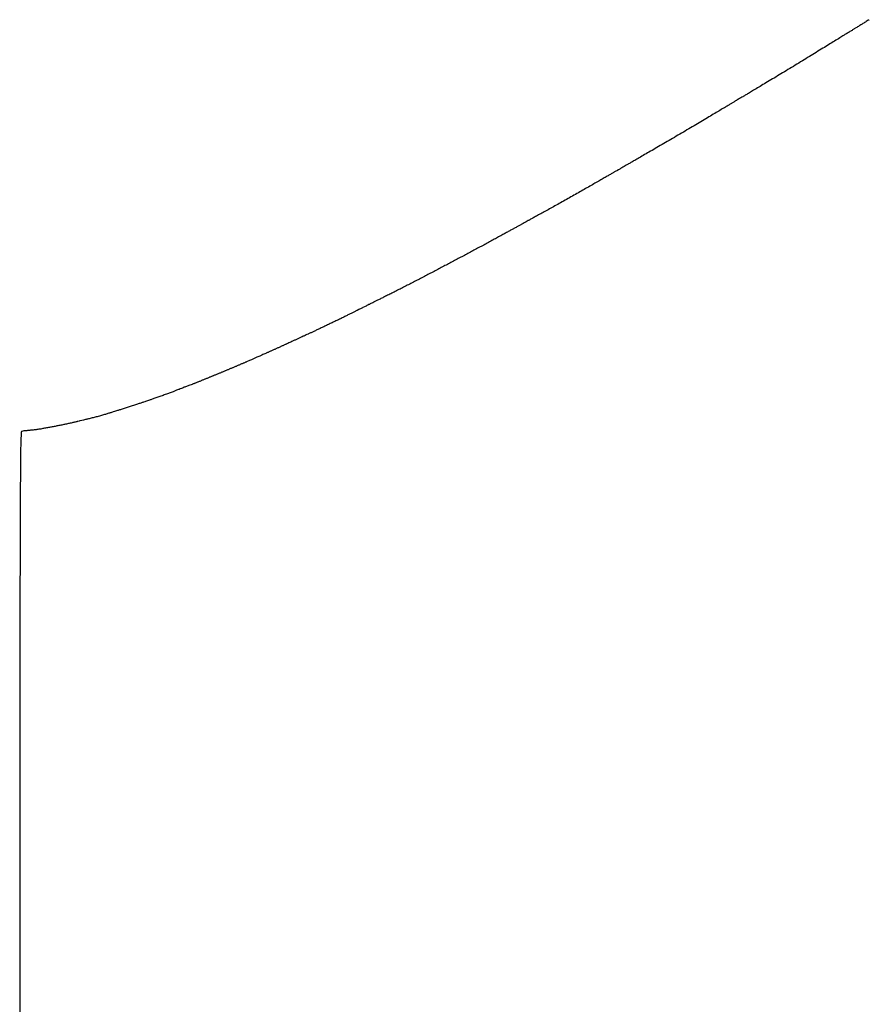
# Model space of a CAD drawing. Header units: millimetres. Extents: x -4577 to 1032787, y -66234 to 201209.
# Tile 94 of 256: x 3762.6 to 3764.08, y -8941.63 to -8939.92. Entities that reach past the tile are written whole.
import ezdxf

# ---------------------------------------------------------------- set-up
doc = ezdxf.new("R2010")
doc.units = ezdxf.units.MM
doc.linetypes.add('510_5_2OG_ELT_1004$0$11-07-22_DS_2OG$0$AUSGEZOGEN', pattern=[0])
doc.layers.add('510_5_2OG_ELT_1004$0$11-07-22_DS_2OG$0$EBENE_1', color=8, linetype='510_5_2OG_ELT_1004$0$11-07-22_DS_2OG$0$AUSGEZOGEN')

# ---------------------------------------------------------------- blocks, each defined once
blk = doc.blocks.new('510_5_2OG_ELT_1004')
at = {"layer": '510_5_2OG_ELT_1004$0$11-07-22_DS_2OG$0$EBENE_1'}
blk.add_lwpolyline([(3764.076, -8939.8731), (3764.0751, -8939.8737), (3764.0742, -8939.8742), (3764.0724, -8939.8753), (3764.0708, -8939.8763), (3764.0693, -8939.8772), (3764.0678, -8939.8782), (3764.0663, -8939.879), (3764.065, -8939.8799), (3764.0636, -8939.8807), (3764.0623, -8939.8815), (3764.061, -8939.8823), (3764.0597, -8939.8831), (3764.0584, -8939.884), (3764.057, -8939.8848), (3764.0556, -8939.8857), (3764.0541, -8939.8866), (3764.0517, -8939.888), (3764.0509, -8939.8886), (3764.05, -8939.8891), (3764.049, -8939.8897), (3764.048, -8939.8903), (3764.047, -8939.891), (3764.046, -8939.8916), (3764.0448, -8939.8923), (3764.0437, -8939.893), (3764.0424, -8939.8938), (3764.0412, -8939.8946), (3764.0398, -8939.8954), (3764.0384, -8939.8963), (3764.0369, -8939.8972), (3764.0354, -8939.8981), (3764.0338, -8939.8991), (3764.0321, -8939.9002), (3764.0303, -8939.9012), (3764.0285, -8939.9024), (3764.0266, -8939.9036), (3764.0246, -8939.9048), (3764.0225, -8939.9061), (3764.0203, -8939.9074), (3764.0181, -8939.9088), (3764.0158, -8939.9102), (3764.0135, -8939.9116), (3764.011, -8939.9131), (3764.0086, -8939.9147), (3764.006, -8939.9162), (3764.0034, -8939.9178), (3764.0008, -8939.9195), (3763.9981, -8939.9211), (3763.9953, -8939.9228), (3763.9926, -8939.9245), (3763.9897, -8939.9262), (3763.9869, -8939.928), (3763.984, -8939.9298), (3763.981, -8939.9316), (3763.9781, -8939.9334), (3763.9751, -8939.9352), (3763.972, -8939.9371), (3763.969, -8939.939), (3763.9659, -8939.9408), (3763.9629, -8939.9427), (3763.9598, -8939.9446), (3763.9566, -8939.9465), (3763.9535, -8939.9484), (3763.9504, -8939.9503), (3763.9473, -8939.9522), (3763.9442, -8939.9541), (3763.941, -8939.956), (3763.9379, -8939.9579), (3763.9348, -8939.9597), (3763.9317, -8939.9616), (3763.9286, -8939.9635), (3763.9256, -8939.9653), (3763.9225, -8939.9672), (3763.9195, -8939.969), (3763.9165, -8939.9708), (3763.9136, -8939.9726), (3763.9107, -8939.9743), (3763.9078, -8939.976), (3763.9049, -8939.9777), (3763.9021, -8939.9794), (3763.8994, -8939.9811), (3763.8967, -8939.9827), (3763.8941, -8939.9843), (3763.8915, -8939.9858), (3763.889, -8939.9873), (3763.8865, -8939.9888), (3763.8841, -8939.9902), (3763.8818, -8939.9916), (3763.8796, -8939.993), (3763.8774, -8939.9942), (3763.8753, -8939.9955), (3763.8733, -8939.9967), (3763.8714, -8939.9978), (3763.8696, -8939.9989), (3763.8679, -8939.9999), (3763.8663, -8940.0009), (3763.8647, -8940.0018), (3763.8633, -8940.0027), (3763.862, -8940.0035), (3763.8607, -8940.0042), (3763.8595, -8940.005), (3763.8584, -8940.0056), (3763.8574, -8940.0062), (3763.8564, -8940.0068), (3763.8547, -8940.0078), (3763.8532, -8940.0087), (3763.852, -8940.0095), (3763.8509, -8940.0101), (3763.8493, -8940.0111), (3763.8481, -8940.0117), (3763.8464, -8940.0128), (3763.8454, -8940.0134), (3763.8441, -8940.0142), (3763.8432, -8940.0147), (3763.8421, -8940.0153), (3763.8409, -8940.0161), (3763.8386, -8940.0175), (3763.8377, -8940.018), (3763.8368, -8940.0186), (3763.8357, -8940.0192), (3763.8346, -8940.0198), (3763.8335, -8940.0205), (3763.8322, -8940.0213), (3763.8309, -8940.0221), (3763.8294, -8940.0229), (3763.8279, -8940.0238), (3763.8263, -8940.0248), (3763.8246, -8940.0258), (3763.8228, -8940.0269), (3763.8209, -8940.028), (3763.8189, -8940.0292), (3763.8169, -8940.0305), (3763.8147, -8940.0317), (3763.8125, -8940.0331), (3763.8102, -8940.0344), (3763.8078, -8940.0359), (3763.8054, -8940.0373), (3763.8029, -8940.0388), (3763.8003, -8940.0403), (3763.7977, -8940.0419), (3763.795, -8940.0435), (3763.7923, -8940.0451), (3763.7895, -8940.0468), (3763.7867, -8940.0485), (3763.7838, -8940.0502), (3763.7809, -8940.0519), (3763.7779, -8940.0536), (3763.775, -8940.0554), (3763.7719, -8940.0572), (3763.7689, -8940.059), (3763.7659, -8940.0608), (3763.7628, -8940.0626), (3763.7597, -8940.0644), (3763.7566, -8940.0663), (3763.7535, -8940.0681), (3763.7503, -8940.0699), (3763.7472, -8940.0718), (3763.7441, -8940.0736), (3763.7409, -8940.0755), (3763.7378, -8940.0773), (3763.7347, -8940.0791), (3763.7316, -8940.0809), (3763.7285, -8940.0827), (3763.7254, -8940.0845), (3763.7224, -8940.0863), (3763.7194, -8940.0881), (3763.7164, -8940.0898), (3763.7134, -8940.0915), (3763.7105, -8940.0932), (3763.7076, -8940.0949), (3763.7047, -8940.0966), (3763.7019, -8940.0982), (3763.6992, -8940.0998), (3763.6964, -8940.1014), (3763.6938, -8940.1029), (3763.6912, -8940.1044), (3763.6886, -8940.1059), (3763.6862, -8940.1073), (3763.6838, -8940.1087), (3763.6814, -8940.11), (3763.6791, -8940.1114), (3763.6769, -8940.1126), (3763.6748, -8940.1138), (3763.6728, -8940.115), (3763.6709, -8940.1161), (3763.669, -8940.1172), (3763.6672, -8940.1182), (3763.6656, -8940.1192), (3763.664, -8940.1201), (3763.6625, -8940.121), (3763.6611, -8940.1218), (3763.6598, -8940.1225), (3763.6585, -8940.1233), (3763.6574, -8940.1239), (3763.6563, -8940.1246), (3763.6552, -8940.1252), (3763.6543, -8940.1257), (3763.6525, -8940.1267), (3763.651, -8940.1276), (3763.6498, -8940.1283), (3763.6486, -8940.129), (3763.6468, -8940.13), (3763.6454, -8940.1308), (3763.6442, -8940.1315), (3763.643, -8940.1322), (3763.6409, -8940.1334), (3763.64, -8940.1339), (3763.639, -8940.1345), (3763.6379, -8940.1352), (3763.6365, -8940.1359), (3763.6342, -8940.1373), (3763.6334, -8940.1378), (3763.6324, -8940.1383), (3763.6314, -8940.1389), (3763.6304, -8940.1395), (3763.6293, -8940.1401), (3763.6281, -8940.1408), (3763.6268, -8940.1415), (3763.6255, -8940.1423), (3763.6241, -8940.1431), (3763.6227, -8940.1439), (3763.6211, -8940.1448), (3763.6195, -8940.1457), (3763.6179, -8940.1467), (3763.6161, -8940.1477), (3763.6143, -8940.1488), (3763.6124, -8940.1498), (3763.6105, -8940.1509), (3763.6085, -8940.1521), (3763.6065, -8940.1533), (3763.6044, -8940.1545), (3763.6023, -8940.1557), (3763.6001, -8940.1569), (3763.5979, -8940.1582), (3763.5956, -8940.1595), (3763.5933, -8940.1608), (3763.591, -8940.1622), (3763.5886, -8940.1635), (3763.5862, -8940.1649), (3763.5837, -8940.1663), (3763.5813, -8940.1677), (3763.5788, -8940.1691), (3763.5763, -8940.1705), (3763.5738, -8940.172), (3763.5713, -8940.1734), (3763.5687, -8940.1748), (3763.5661, -8940.1763), (3763.5636, -8940.1777), (3763.561, -8940.1792), (3763.5584, -8940.1807), (3763.5558, -8940.1821), (3763.5533, -8940.1836), (3763.5507, -8940.185), (3763.5481, -8940.1864), (3763.5456, -8940.1879), (3763.543, -8940.1893), (3763.5405, -8940.1907), (3763.538, -8940.1921), (3763.5355, -8940.1935), (3763.533, -8940.1949), (3763.5306, -8940.1962), (3763.5282, -8940.1976), (3763.5258, -8940.1989), (3763.5234, -8940.2002), (3763.5211, -8940.2015), (3763.5188, -8940.2028), (3763.5166, -8940.204), (3763.5144, -8940.2052), (3763.5122, -8940.2064), (3763.5101, -8940.2075), (3763.5081, -8940.2087), (3763.5061, -8940.2098), (3763.5042, -8940.2108), (3763.5023, -8940.2119), (3763.5005, -8940.2129), (3763.4987, -8940.2138), (3763.497, -8940.2148), (3763.4954, -8940.2157), (3763.4939, -8940.2165), (3763.4924, -8940.2173), (3763.491, -8940.2181), (3763.4897, -8940.2188), (3763.4885, -8940.2195), (3763.4873, -8940.2201), (3763.4862, -8940.2207), (3763.4852, -8940.2213), (3763.4842, -8940.2218), (3763.4825, -8940.2228), (3763.4809, -8940.2237), (3763.4795, -8940.2244), (3763.4784, -8940.225), (3763.4773, -8940.2256), (3763.4757, -8940.2265), (3763.4744, -8940.2272), (3763.4733, -8940.2278), (3763.4723, -8940.2284), (3763.4712, -8940.229), (3763.469, -8940.2302), (3763.4681, -8940.2307), (3763.4671, -8940.2313), (3763.4659, -8940.2319), (3763.4646, -8940.2326), (3763.4631, -8940.2335), (3763.4614, -8940.2344), (3763.4605, -8940.2349), (3763.4595, -8940.2354), (3763.4585, -8940.236), (3763.4574, -8940.2366), (3763.4563, -8940.2372), (3763.4551, -8940.2379), (3763.4538, -8940.2386), (3763.4525, -8940.2393), (3763.4511, -8940.24), (3763.4497, -8940.2408), (3763.4482, -8940.2416), (3763.4467, -8940.2425), (3763.4451, -8940.2433), (3763.4435, -8940.2442), (3763.4419, -8940.2451), (3763.4402, -8940.2461), (3763.4384, -8940.247), (3763.4367, -8940.248), (3763.4349, -8940.249), (3763.433, -8940.25), (3763.4311, -8940.251), (3763.4292, -8940.252), (3763.4273, -8940.2531), (3763.4254, -8940.2542), (3763.4234, -8940.2552), (3763.4214, -8940.2563), (3763.4194, -8940.2574), (3763.4173, -8940.2585), (3763.4153, -8940.2596), (3763.4132, -8940.2608), (3763.4112, -8940.2619), (3763.4091, -8940.263), (3763.407, -8940.2641), (3763.4049, -8940.2653), (3763.4028, -8940.2664), (3763.4007, -8940.2675), (3763.3986, -8940.2686), (3763.3965, -8940.2698), (3763.3944, -8940.2709), (3763.3923, -8940.272), (3763.3902, -8940.2731), (3763.3881, -8940.2743), (3763.3861, -8940.2754), (3763.384, -8940.2765), (3763.3819, -8940.2776), (3763.3798, -8940.2787), (3763.3777, -8940.2798), (3763.3756, -8940.281), (3763.3735, -8940.2821), (3763.3714, -8940.2832), (3763.3693, -8940.2843), (3763.3672, -8940.2854), (3763.3651, -8940.2865), (3763.363, -8940.2877), (3763.3609, -8940.2888), (3763.3587, -8940.2899), (3763.3566, -8940.291), (3763.3545, -8940.2921), (3763.3524, -8940.2932), (3763.3503, -8940.2943), (3763.3482, -8940.2954), (3763.3461, -8940.2965), (3763.344, -8940.2977), (3763.3419, -8940.2988), (3763.3398, -8940.2999), (3763.3377, -8940.301), (3763.3356, -8940.3021), (3763.3335, -8940.3032), (3763.3314, -8940.3043), (3763.3293, -8940.3054), (3763.3272, -8940.3065), (3763.3251, -8940.3076), (3763.323, -8940.3087), (3763.3209, -8940.3099), (3763.3188, -8940.311), (3763.3167, -8940.3121), (3763.3146, -8940.3132), (3763.3125, -8940.3143), (3763.3104, -8940.3154), (3763.3083, -8940.3165), (3763.3062, -8940.3176), (3763.3041, -8940.3187), (3763.3019, -8940.3198), (3763.2998, -8940.3209), (3763.2977, -8940.322), (3763.2956, -8940.3231), (3763.2935, -8940.3242), (3763.2914, -8940.3253), (3763.2893, -8940.3264), (3763.2872, -8940.3275), (3763.2851, -8940.3286), (3763.283, -8940.3297), (3763.2808, -8940.3308), (3763.2787, -8940.3318), (3763.2766, -8940.3329), (3763.2745, -8940.334), (3763.2724, -8940.3351), (3763.2703, -8940.3362), (3763.2682, -8940.3372), (3763.2661, -8940.3383), (3763.264, -8940.3394), (3763.2619, -8940.3404), (3763.2598, -8940.3415), (3763.2578, -8940.3425), (3763.2557, -8940.3435), (3763.2537, -8940.3446), (3763.2517, -8940.3456), (3763.2498, -8940.3466), (3763.2478, -8940.3475), (3763.2459, -8940.3485), (3763.244, -8940.3494), (3763.2422, -8940.3504), (3763.2403, -8940.3513), (3763.2386, -8940.3522), (3763.2368, -8940.3531), (3763.2351, -8940.3539), (3763.2334, -8940.3547), (3763.2318, -8940.3556), (3763.2302, -8940.3563), (3763.2287, -8940.3571), (3763.2272, -8940.3579), (3763.2258, -8940.3586), (3763.2244, -8940.3593), (3763.2231, -8940.3599), (3763.2218, -8940.3605), (3763.2206, -8940.3611), (3763.2194, -8940.3617), (3763.2184, -8940.3623), (3763.2173, -8940.3628), (3763.2163, -8940.3633), (3763.2145, -8940.3642), (3763.2128, -8940.365), (3763.2114, -8940.3657), (3763.21, -8940.3664), (3763.2088, -8940.367), (3763.2078, -8940.3675), (3763.2059, -8940.3685), (3763.2043, -8940.3693), (3763.2029, -8940.37), (3763.2015, -8940.3707), (3763.2001, -8940.3714), (3763.1976, -8940.3726), (3763.1966, -8940.3731), (3763.1956, -8940.3736), (3763.1944, -8940.3742), (3763.1932, -8940.3748), (3763.1918, -8940.3755), (3763.1903, -8940.3762), (3763.1878, -8940.3775), (3763.1869, -8940.3779), (3763.1859, -8940.3784), (3763.1849, -8940.3789), (3763.1839, -8940.3794), (3763.1828, -8940.38), (3763.1817, -8940.3805), (3763.1806, -8940.3811), (3763.1794, -8940.3817), (3763.1782, -8940.3823), (3763.1769, -8940.3829), (3763.1756, -8940.3835), (3763.1743, -8940.3842), (3763.173, -8940.3848), (3763.1716, -8940.3855), (3763.1702, -8940.3862), (3763.1688, -8940.3869), (3763.1674, -8940.3876), (3763.1659, -8940.3883), (3763.1645, -8940.3891), (3763.163, -8940.3898), (3763.1615, -8940.3905), (3763.1599, -8940.3913), (3763.1584, -8940.392), (3763.1568, -8940.3928), (3763.1553, -8940.3936), (3763.1537, -8940.3943), (3763.1521, -8940.3951), (3763.1505, -8940.3959), (3763.1489, -8940.3967), (3763.1473, -8940.3974), (3763.1457, -8940.3982), (3763.1441, -8940.399), (3763.1425, -8940.3998), (3763.1408, -8940.4005), (3763.1392, -8940.4013), (3763.1376, -8940.4021), (3763.136, -8940.4028), (3763.1344, -8940.4036), (3763.1329, -8940.4043), (3763.1313, -8940.4051), (3763.1297, -8940.4058), (3763.1282, -8940.4065), (3763.1266, -8940.4073), (3763.1251, -8940.408), (3763.1236, -8940.4087), (3763.1221, -8940.4094), (3763.1207, -8940.4101), (3763.1192, -8940.4107), (3763.1178, -8940.4114), (3763.1164, -8940.412), (3763.115, -8940.4127), (3763.1137, -8940.4133), (3763.1124, -8940.4139), (3763.1111, -8940.4145), (3763.1099, -8940.4151), (3763.1087, -8940.4156), (3763.1075, -8940.4162), (3763.1064, -8940.4167), (3763.1053, -8940.4172), (3763.1042, -8940.4177), (3763.1032, -8940.4181), (3763.1023, -8940.4186), (3763.1005, -8940.4194), (3763.0988, -8940.4202), (3763.0974, -8940.4209), (3763.096, -8940.4215), (3763.0948, -8940.422), (3763.0937, -8940.4225), (3763.0919, -8940.4234), (3763.0904, -8940.4241), (3763.0892, -8940.4247), (3763.088, -8940.4252), (3763.087, -8940.4257), (3763.0859, -8940.4262), (3763.0847, -8940.4267), (3763.0834, -8940.4273), (3763.081, -8940.4284), (3763.08, -8940.4289), (3763.079, -8940.4293), (3763.0779, -8940.4298), (3763.0767, -8940.4304), (3763.0754, -8940.431), (3763.074, -8940.4317), (3763.0725, -8940.4324), (3763.0709, -8940.4331), (3763.0692, -8940.4339), (3763.0674, -8940.4347), (3763.0665, -8940.4351), (3763.0655, -8940.4356), (3763.0646, -8940.436), (3763.0636, -8940.4364), (3763.0626, -8940.4369), (3763.0616, -8940.4374), (3763.0606, -8940.4378), (3763.0596, -8940.4383), (3763.0586, -8940.4388), (3763.0575, -8940.4392), (3763.0565, -8940.4397), (3763.0554, -8940.4402), (3763.0543, -8940.4407), (3763.0533, -8940.4412), (3763.0522, -8940.4417), (3763.0511, -8940.4422), (3763.05, -8940.4427), (3763.0489, -8940.4432), (3763.0478, -8940.4437), (3763.0467, -8940.4441), (3763.0456, -8940.4446), (3763.0445, -8940.4451), (3763.0434, -8940.4456), (3763.0423, -8940.4461), (3763.0412, -8940.4466), (3763.0402, -8940.4471), (3763.0391, -8940.4476), (3763.038, -8940.448), (3763.037, -8940.4485), (3763.0359, -8940.449), (3763.0349, -8940.4494), (3763.0339, -8940.4499), (3763.0329, -8940.4503), (3763.0319, -8940.4508), (3763.0309, -8940.4512), (3763.0299, -8940.4516), (3763.029, -8940.4521), (3763.0272, -8940.4529), (3763.0255, -8940.4536), (3763.0238, -8940.4543), (3763.0223, -8940.455), (3763.0209, -8940.4556), (3763.0197, -8940.4562), (3763.0185, -8940.4567), (3763.0167, -8940.4575), (3763.0153, -8940.4581), (3763.0136, -8940.4588), (3763.0113, -8940.4599), (3763.0101, -8940.4604), (3763.0086, -8940.4611), (3763.0077, -8940.4615), (3763.0066, -8940.4619), (3763.0054, -8940.4625), (3763.004, -8940.4631), (3763.0026, -8940.4637), (3763.001, -8940.4644), (3762.9994, -8940.4651), (3762.9967, -8940.4663), (3762.9958, -8940.4667), (3762.9949, -8940.4671), (3762.9939, -8940.4675), (3762.993, -8940.4679), (3762.992, -8940.4683), (3762.991, -8940.4688), (3762.99, -8940.4692), (3762.989, -8940.4697), (3762.9879, -8940.4701), (3762.9869, -8940.4705), (3762.9859, -8940.471), (3762.9848, -8940.4714), (3762.9838, -8940.4719), (3762.9827, -8940.4724), (3762.9817, -8940.4728), (3762.9806, -8940.4733), (3762.9795, -8940.4737), (3762.9785, -8940.4742), (3762.9774, -8940.4746), (3762.9764, -8940.4751), (3762.9753, -8940.4755), (3762.9742, -8940.476), (3762.9732, -8940.4764), (3762.9721, -8940.4769), (3762.971, -8940.4773), (3762.97, -8940.4778), (3762.9689, -8940.4782), (3762.9678, -8940.4786), (3762.9668, -8940.4791), (3762.9657, -8940.4795), (3762.9647, -8940.48), (3762.9636, -8940.4804), (3762.9625, -8940.4809), (3762.9615, -8940.4813), (3762.9604, -8940.4818), (3762.9593, -8940.4822), (3762.9583, -8940.4826), (3762.9572, -8940.4831), (3762.9561, -8940.4835), (3762.9551, -8940.484), (3762.954, -8940.4844), (3762.9529, -8940.4848), (3762.9519, -8940.4853), (3762.9508, -8940.4857), (3762.9497, -8940.4862), (3762.9487, -8940.4866), (3762.9476, -8940.4871), (3762.9465, -8940.4875), (3762.9455, -8940.4879), (3762.9444, -8940.4884), (3762.9433, -8940.4888), (3762.9423, -8940.4893), (3762.9412, -8940.4897), (3762.9402, -8940.4901), (3762.9391, -8940.4906), (3762.938, -8940.491), (3762.937, -8940.4915), (3762.9359, -8940.4919), (3762.9348, -8940.4923), (3762.9338, -8940.4928), (3762.9327, -8940.4932), (3762.9316, -8940.4936), (3762.9306, -8940.4941), (3762.9295, -8940.4945), (3762.9284, -8940.495), (3762.9273, -8940.4954), (3762.9263, -8940.4958), (3762.9252, -8940.4963), (3762.9241, -8940.4967), (3762.9231, -8940.4971), (3762.922, -8940.4976), (3762.9209, -8940.498), (3762.9199, -8940.4984), (3762.9188, -8940.4988), (3762.9177, -8940.4993), (3762.9167, -8940.4997), (3762.9156, -8940.5001), (3762.9145, -8940.5006), (3762.9134, -8940.501), (3762.9124, -8940.5014), (3762.9113, -8940.5018), (3762.9103, -8940.5022), (3762.9092, -8940.5027), (3762.9082, -8940.5031), (3762.9071, -8940.5035), (3762.9061, -8940.5039), (3762.9051, -8940.5043), (3762.9041, -8940.5047), (3762.9031, -8940.505), (3762.9021, -8940.5054), (3762.9012, -8940.5058), (3762.8993, -8940.5065), (3762.8975, -8940.5072), (3762.8958, -8940.5079), (3762.8941, -8940.5085), (3762.8926, -8940.5091), (3762.8912, -8940.5097), (3762.8899, -8940.5102), (3762.8887, -8940.5106), (3762.8876, -8940.511), (3762.8858, -8940.5117), (3762.8844, -8940.5123), (3762.8826, -8940.513), (3762.8805, -8940.5138), (3762.8785, -8940.5146), (3762.8774, -8940.515), (3762.876, -8940.5155), (3762.8742, -8940.5162), (3762.8732, -8940.5166), (3762.872, -8940.517), (3762.8708, -8940.5175), (3762.8695, -8940.518), (3762.8681, -8940.5186), (3762.8666, -8940.5191), (3762.865, -8940.5197), (3762.8634, -8940.5203), (3762.8617, -8940.521), (3762.86, -8940.5216), (3762.8583, -8940.5223), (3762.8565, -8940.5229), (3762.8546, -8940.5236), (3762.8528, -8940.5243), (3762.851, -8940.525), (3762.8491, -8940.5256), (3762.8472, -8940.5263), (3762.8454, -8940.527), (3762.8436, -8940.5276), (3762.8418, -8940.5282), (3762.84, -8940.5289), (3762.8383, -8940.5295), (3762.8366, -8940.53), (3762.835, -8940.5306), (3762.8335, -8940.5311), (3762.832, -8940.5316), (3762.8306, -8940.5321), (3762.8294, -8940.5325), (3762.8282, -8940.5329), (3762.8271, -8940.5333), (3762.8253, -8940.5339), (3762.824, -8940.5343), (3762.8223, -8940.5349), (3762.8201, -8940.5356), (3762.8191, -8940.536), (3762.8168, -8940.5368), (3762.8158, -8940.5371), (3762.8147, -8940.5375), (3762.8135, -8940.5379), (3762.8122, -8940.5383), (3762.8108, -8940.5388), (3762.8094, -8940.5393), (3762.8078, -8940.5398), (3762.8062, -8940.5403), (3762.8046, -8940.5409), (3762.8029, -8940.5414), (3762.8011, -8940.542), (3762.7993, -8940.5426), (3762.7975, -8940.5432), (3762.7957, -8940.5438), (3762.7939, -8940.5444), (3762.792, -8940.545), (3762.7902, -8940.5456), (3762.7884, -8940.5462), (3762.7866, -8940.5467), (3762.7848, -8940.5473), (3762.7831, -8940.5478), (3762.7814, -8940.5484), (3762.7798, -8940.5489), (3762.7783, -8940.5494), (3762.7768, -8940.5498), (3762.7754, -8940.5503), (3762.7741, -8940.5507), (3762.7729, -8940.551), (3762.7718, -8940.5514), (3762.7699, -8940.552), (3762.7685, -8940.5524), (3762.7665, -8940.553), (3762.7644, -8940.5537), (3762.7634, -8940.554), (3762.7612, -8940.5547), (3762.7602, -8940.555), (3762.7591, -8940.5553), (3762.7579, -8940.5557), (3762.7566, -8940.5561), (3762.7553, -8940.5565), (3762.7538, -8940.5569), (3762.7523, -8940.5574), (3762.7507, -8940.5579), (3762.7491, -8940.5584), (3762.7474, -8940.5589), (3762.7456, -8940.5594), (3762.7439, -8940.5599), (3762.7421, -8940.5604), (3762.7403, -8940.5609), (3762.7384, -8940.5614), (3762.7366, -8940.5619), (3762.7348, -8940.5624), (3762.733, -8940.5629), (3762.7312, -8940.5633), (3762.7295, -8940.5638), (3762.7277, -8940.5642), (3762.7261, -8940.5646), (3762.7245, -8940.565), (3762.7229, -8940.5654), (3762.7214, -8940.5658), (3762.72, -8940.5661), (3762.7187, -8940.5664), (3762.7174, -8940.5667), (3762.7163, -8940.567), (3762.7144, -8940.5675), (3762.7128, -8940.5678), (3762.7102, -8940.5685), (3762.7067, -8940.5693), (3762.7055, -8940.5696), (3762.7031, -8940.5701), (3762.7021, -8940.5704), (3762.701, -8940.5706), (3762.6998, -8940.5709), (3762.6985, -8940.5712), (3762.6972, -8940.5715), (3762.6958, -8940.5719), (3762.6944, -8940.5722), (3762.6929, -8940.5725), (3762.6913, -8940.5729), (3762.6898, -8940.5732), (3762.6882, -8940.5736), (3762.6865, -8940.574), (3762.6849, -8940.5743), (3762.6833, -8940.5747), (3762.6816, -8940.575), (3762.68, -8940.5754), (3762.6784, -8940.5757), (3762.6767, -8940.5761), (3762.6751, -8940.5764), (3762.6734, -8940.5767), (3762.6718, -8940.5771), (3762.6701, -8940.5774), (3762.6685, -8940.5777), (3762.6668, -8940.578), (3762.6652, -8940.5784), (3762.6635, -8940.5787), (3762.6619, -8940.579), (3762.6602, -8940.5793), (3762.6586, -8940.5796), (3762.6569, -8940.58), (3762.6553, -8940.5803), (3762.6536, -8940.5806), (3762.652, -8940.5809), (3762.6503, -8940.5812), (3762.6487, -8940.5815), (3762.647, -8940.5818), (3762.6454, -8940.5821), (3762.6437, -8940.5824), (3762.6421, -8940.5827), (3762.6404, -8940.583), (3762.6388, -8940.5833), (3762.6371, -8940.5835), (3762.6355, -8940.5838), (3762.6338, -8940.584), (3762.6321, -8940.5843), (3762.6305, -8940.5845), (3762.6289, -8940.5847), (3762.6272, -8940.5849), (3762.6256, -8940.5851), (3762.6241, -8940.5853), (3762.6225, -8940.5854), (3762.621, -8940.5856), (3762.6196, -8940.5857), (3762.6182, -8940.5859), (3762.6169, -8940.586), (3762.6157, -8940.5861), (3762.6145, -8940.5862), (3762.6124, -8940.5864), (3762.6107, -8940.5866), (3762.6093, -8940.5867), (3762.6074, -8940.5869), (3762.605, -8940.5877), (3762.6048, -8940.5891), (3762.6047, -8940.5902), (3762.6046, -8940.5917), (3762.6045, -8940.5936), (3762.6044, -8940.596), (3762.6042, -8940.5989), (3762.6041, -8940.6025), (3762.604, -8940.6066), (3762.6039, -8940.6114), (3762.6038, -8940.617), (3762.6037, -8940.6234), (3762.6037, -8940.6306), (3762.6036, -8940.6387), (3762.6035, -8940.6478), (3762.6034, -8940.6578), (3762.6033, -8940.669), (3762.6032, -8940.6812), (3762.6031, -8940.6946), (3762.6031, -8940.7092), (3762.603, -8940.7251), (3762.6029, -8940.7423), (3762.6028, -8940.7609), (3762.6028, -8940.7809), (3762.6027, -8940.8024), (3762.6027, -8940.8254), (3762.6026, -8940.85), (3762.6026, -8940.8761), (3762.6025, -8940.9035), (3762.6025, -8940.9323), (3762.6024, -8940.9621), (3762.6024, -8940.9931), (3762.6024, -8941.025), (3762.6023, -8941.0577), (3762.6023, -8941.0912), (3762.6023, -8941.1253), (3762.6023, -8941.16), (3762.6022, -8941.195), (3762.6022, -8941.2304), (3762.6022, -8941.266), (3762.6022, -8941.3017), (3762.6022, -8941.3375), (3762.6022, -8941.3731), (3762.6021, -8941.4085), (3762.6021, -8941.4435), (3762.6021, -8941.4782), (3762.6021, -8941.5124), (3762.6021, -8941.5459), (3762.6021, -8941.5786), (3762.6021, -8941.6106)], dxfattribs=at)

msp = doc.modelspace()

# ---------------------------------------------------------------- block references
msp.add_blockref('510_5_2OG_ELT_1004', (0, -0.0503))

doc.saveas('drawing.dxf')
